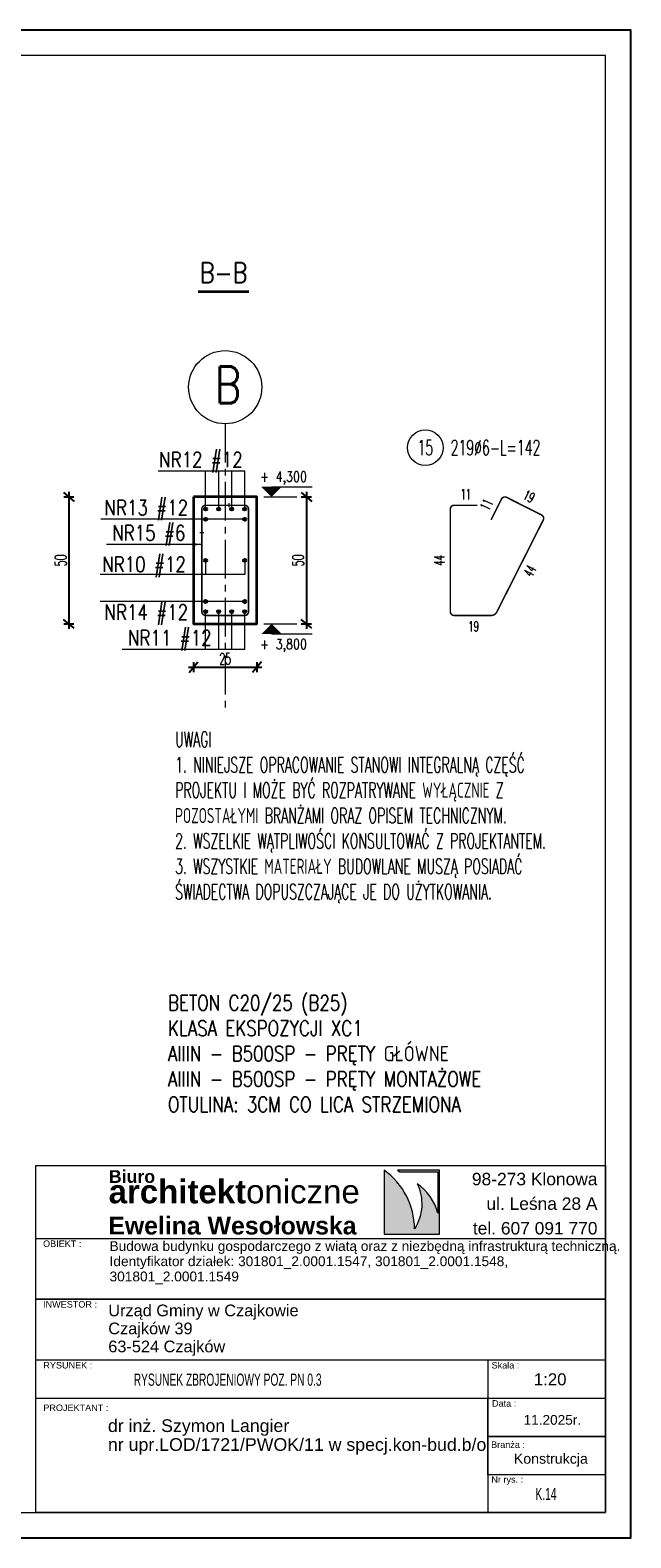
# Model space of a CAD drawing. Header units: centimetres. Extents: x 125945 to 146944, y 20629 to 31773.
# Tile 25 of 80: x 136092 to 136329, y 20629 to 21223. Entities that reach past the tile are written whole.
import ezdxf
from ezdxf.enums import TextEntityAlignment as Align

# ---------------------------------------------------------------- set-up
doc = ezdxf.new("R2010")
doc.units = ezdxf.units.CM
doc.linetypes.add('CENTER2', pattern=[28.575, 19.05, -3.175, 3.175, -3.175])
for name, color, linetype, lineweight in [('7TYTUŁY_Nr_pióra__10_Nr_pióra__134', 255, 'Continuous', 0), ('7TYTUŁY_Nr_pióra__181_Nr_pióra__7', 7, 'Continuous', 13), ('7TYTUŁY_Nr_pióra__201_Nr_pióra__7', 7, 'Continuous', 13), ('e-cad_cienkie', 88, 'Continuous', 15), ('e-cad_opisy', 7, 'Continuous', 15), ('e-cad_osie', 172, 'CENTER2', 9), ('e-cad_wymiary', 66, 'Continuous', 15), ('K-ŻELBET', 204, 'Continuous', 35), ('Opisy - Tekst_Nr_pióra__1_Nr_pióra__1', 7, 'Continuous', 13), ('Opisy - Tekst_Nr_pióra__1_Nr_pióra__7', 7, 'Continuous', 13), ('przerywana_Nr_pióra__1_Nr_pióra__7', 7, 'Continuous', 13), ('Rysunek 2D - Ogólne_Nr_pióra__1_Nr_pióra__7', 7, 'Continuous', 13)]:
    doc.layers.add(name, color=color, linetype=linetype, lineweight=lineweight)
for name, color, linetype in [('BS_txc', 1, 'Continuous'), ('BZ_prs', 2, 'Continuous'), ('e-cad_prety_przekroj', 4, 'Continuous'), ('e-cad_strzemiona', 3, 'Continuous')]:
    doc.layers.add(name, color=color, linetype=linetype)
doc.styles.add('Arial', font='arial.ttf')
doc.styles.add('e-cad_1', font='simplex.shx', dxfattribs={"width": 0.6})
doc.styles.add('e-cad_2', font='simplex.shx', dxfattribs={"width": 0.8})
doc.styles.add('simpl', font='simplex.shx', dxfattribs={"width": 0.6})
doc.styles.add('STYL_AUTOMATYCZNY_1', font='arial.ttf')
doc.styles.add('STYL_AUTOMATYCZNY_2', font='arial.ttf')
doc.styles.add('STYL_AUTOMATYCZNY_5', font='txt')
doc.dimstyles.new('1_10', dxfattribs={"dimtxt": 2.75, "dimasz": 2, "dimexe": 1.25, "dimexo": 0, "dimgap": 0.8, "dimtad": 1, "dimdec": 1, "dimrnd": 0.5, "dimdsep": 46, "dimtxsty": 'e-cad_1', "dimblk": 'OBLIQUE', "dimcen": 0, "dimdle": 1, "dimclrd": 256, "dimclre": 256, "dimclrt": 256, "dimadec": 0, "dimazin": 0, "dimtfac": 1, "dimtdec": 1, "dimtix": 1, "dimtmove": 2, "dimatfit": 3, "dimfxl": 1.25, "dimfxlon": 1, "dimtfill": 1, "dimtfillclr": 256, "dimlwd": 9, "dimarcsym": 0})
doc.dimstyles.new('1_20', dxfattribs={"dimscale": 2, "dimtxt": 2.25, "dimasz": 1.75, "dimexe": 1, "dimexo": 0, "dimgap": 0.5, "dimtad": 1, "dimdec": 1, "dimrnd": 0.5, "dimdsep": 46, "dimtxsty": 'simpl', "dimblk": 'OBLIQUE', "dimcen": 0, "dimdle": 1, "dimclrd": 256, "dimclre": 256, "dimclrt": 256, "dimadec": 0, "dimazin": 0, "dimtfac": 1, "dimtdec": 1, "dimtix": 1, "dimtmove": 2, "dimatfit": 3, "dimldrblk": 'OBLIQUE', "dimfxl": 1, "dimfxlon": 1, "dimarcsym": 0})

# ---------------------------------------------------------------- blocks, each defined once
blk = doc.blocks.new('_Oblique')
at = {"color": 0, "linetype": 'ByBlock', "lineweight": -2}
blk.add_line((0.5, 0.6), (-0.5, -0.6), dxfattribs=at)
blk = doc.blocks.new('*D4129')
at = {"layer": 'Defpoints', "color": 0}
for p in [(136087.73, 21039.05), (136087.73, 20989.05), (136107.2, 20989.05)]:
    blk.add_point(p, dxfattribs=at)
at = {"layer": 'e-cad_wymiary', "lineweight": -2, "ltscale": 0.8}
for p, q in [((136107.2, 21041.05), (136107.2, 20987.05)), ((136105.2, 21039.05), (136109.2, 21039.05)), ((136105.2, 20989.05), (136109.2, 20989.05))]:
    blk.add_line(p, q, dxfattribs=at)
at = {"layer": 'e-cad_wymiary', "lineweight": -2, "xscale": 3.5, "yscale": 3.5, "zscale": 3.5}
for p, rotation in [((136107.2, 21039.05), 90), ((136107.2, 20989.05), 270)]:
    blk.add_blockref('_Oblique', p, dxfattribs=dict(at, rotation=rotation))
at = {"layer": 'e-cad_wymiary', "ltscale": 0.8, "insert": (136103.95, 21014.05), "char_height": 4.5, "attachment_point": 5, "rotation": 90, "style": 'simpl'}
blk.add_mtext('50', dxfattribs=at)
blk = doc.blocks.new('*D4167')
at = {"layer": 'Defpoints', "color": 0}
for p in [(136181.28, 21039.05), (136181.28, 20989.05), (136200.76, 20989.05)]:
    blk.add_point(p, dxfattribs=at)
at = {"layer": 'e-cad_wymiary', "lineweight": -2, "ltscale": 0.8}
for p, q in [((136200.76, 21041.05), (136200.76, 20987.05)), ((136198.76, 21039.05), (136202.76, 21039.05)), ((136198.76, 20989.05), (136202.76, 20989.05))]:
    blk.add_line(p, q, dxfattribs=at)
at = {"layer": 'e-cad_wymiary', "lineweight": -2, "xscale": 3.5, "yscale": 3.5, "zscale": 3.5}
for p, rotation in [((136200.76, 21039.05), 90), ((136200.76, 20989.05), 270)]:
    blk.add_blockref('_Oblique', p, dxfattribs=dict(at, rotation=rotation))
at = {"layer": 'e-cad_wymiary', "ltscale": 0.8, "insert": (136197.51, 21014.05), "char_height": 4.5, "attachment_point": 5, "rotation": 90, "style": 'simpl'}
blk.add_mtext('50', dxfattribs=at)
blk = doc.blocks.new('*D4168')
at = {"layer": 'Defpoints', "color": 0}
for p in [(136156.28, 20989.05), (136181.28, 20989.05), (136181.28, 20971.99)]:
    blk.add_point(p, dxfattribs=at)
at = {"layer": 'e-cad_wymiary', "lineweight": -2, "ltscale": 0.8}
for p, q in [((136154.28, 20971.99), (136183.28, 20971.99)), ((136156.28, 20973.99), (136156.28, 20969.99)), ((136181.28, 20973.99), (136181.28, 20969.99))]:
    blk.add_line(p, q, dxfattribs=at)
at = {"layer": 'e-cad_wymiary', "lineweight": -2, "xscale": 3.5, "yscale": 3.5, "zscale": 3.5, "rotation": 180}
blk.add_blockref('_Oblique', (136156.28, 20971.99), dxfattribs=at)
at = {"layer": 'e-cad_wymiary', "lineweight": -2, "xscale": 3.5, "yscale": 3.5, "zscale": 3.5}
blk.add_blockref('_Oblique', (136181.28, 20971.99), dxfattribs=at)
at = {"layer": 'e-cad_wymiary', "ltscale": 0.8, "insert": (136168.78, 20975.24), "char_height": 4.5, "attachment_point": 5, "style": 'simpl'}
blk.add_mtext('25', dxfattribs=at)
blk = doc.blocks.new('e-cad_przekroj_nazwa_1')
at = {"const_width": 0.5}
blk.add_lwpolyline([(5, 0), (-5, 0)], dxfattribs=at)
at = {"style": 'e-cad_1', "width": 0.8}
blk.add_attdef('SYMBOL', text='', height=4, dxfattribs=at).set_placement((0, 1.75), align=Align.CENTER)
blk = doc.blocks.new('e-cad_kota_2')
blk.add_line((0, 2), (8, 2))
blk.add_lwpolyline([(0, 0, 0, 4, 0), (0, 2, 4, 4, 0)], format="xyseb")
at = {"style": 'e-cad_1', "width": 0.8}
blk.add_attdef('ZNAK', text='', height=2, dxfattribs=at).set_placement((-0.5, 3), align=Align.RIGHT)
blk.add_attdef('RZEDNA', (0.8, 3), '', height=2, dxfattribs=at)
blk = doc.blocks.new('e-cad_kota_2_1')
blk.add_line((0, -2), (8, -2))
blk.add_lwpolyline([(0, 0, 0, 4, 0), (0, -2, 4, 4, 0)], format="xyseb")
at = {"style": 'e-cad_1', "width": 0.8}
blk.add_attdef('ZNAK', text='', height=2, dxfattribs=at).set_placement((-0.5, -5), align=Align.RIGHT)
blk.add_attdef('RZEDNA', (0.8, -5), '', height=2, dxfattribs=at)
blk = doc.blocks.new('e-cad_ZelbetOpis_7')
blk.add_circle((5, 5), 3.5)
at = {"layer": 'e-cad_opisy', "style": 'e-cad_1', "width": 0.6}
blk.add_attdef('NR', text='', height=3, dxfattribs=at).set_placement((5, 3.5), align=Align.CENTER)
for tag, p in [('OPIS_1', (10, 3.5)), ('UWAGI', (10, -6))]:
    blk.add_attdef(tag, p, '', height=3, dxfattribs=at)
at = {"layer": 'e-cad_opisy', "style": 'e-cad_1', "width": 0.6, "flags": 1}
for tag, p in [('SREDNICA', (25, 8)), ('SZT', (25, 7)), ('GATUNEK_STALI', (25, 6.5)), ('DLUGOSC', (25, 7.5)), ('KLASA_STALI', (25, 6)), ('A', (30, 6.5)), ('KOD', (30, 8)), ('HAK_1', (30, 7.5)), ('HAK_2', (30, 7)), ('B', (30, 6)), ('OPIS_2', (25, 5.5)), ('C', (30, 5.5)), ('D', (30, 5)), ('E', (30, 4.5)), ('F', (30, 4)), ('R', (30, 3.5)), ('HAK_1_DLUGOSC', (30, 3)), ('HAK_2_DLUGOSC', (30, 2.5)), ('KIERUNEK', (30, 2))]:
    blk.add_attdef(tag, p, '', height=0.3, dxfattribs=at)
blk = doc.blocks.new('ccc')
at = {"layer": 'BZ_prs', "style": 'Arial'}
for tag, width, p in [('REWIZJA', 1.5, (-194.8, 113.7)), ('NUMER', 0.8, (-349.1, 114.2))]:
    blk.add_attdef(tag, text='', height=69.6, dxfattribs=dict(at, width=width)).set_placement(p, align=Align.MIDDLE)

msp = doc.modelspace()

# ---------------------------------------------------------------- hatches: boundary and pattern name
at = {"layer": 'e-cad_prety_przekroj', "ltscale": 0.8}
h = msp.add_hatch(color=256, dxfattribs=at)
edge = h.paths.add_edge_path()
edge.add_arc((136161.08, 21034.25), 0.6, 0, 360)
h = msp.add_hatch(color=256, dxfattribs=at)
edge = h.paths.add_edge_path()
edge.add_arc((136166.22, 21034.25), 0.6, 0, 360)
h = msp.add_hatch(color=256, dxfattribs=at)
edge = h.paths.add_edge_path()
edge.add_arc((136171.35, 21034.25), 0.6, 0, 360)
h = msp.add_hatch(color=256, dxfattribs=at)
edge = h.paths.add_edge_path()
edge.add_arc((136176.48, 21034.25), 0.6, 0, 360)
h = msp.add_hatch(color=256, dxfattribs=at)
edge = h.paths.add_edge_path()
edge.add_arc((136161.08, 21030.25), 0.6, 0, 360)
h = msp.add_hatch(color=256, dxfattribs=at)
edge = h.paths.add_edge_path()
edge.add_arc((136176.48, 21030.25), 0.6, 0, 360)
h = msp.add_hatch(color=256, dxfattribs=at)
edge = h.paths.add_edge_path()
edge.add_arc((136161.08, 21014.03), 0.6, 0, 360)
h = msp.add_hatch(color=256, dxfattribs=at)
edge = h.paths.add_edge_path()
edge.add_arc((136176.48, 21014.03), 0.6, -180, 180, ccw=False)
h = msp.add_hatch(color=256, dxfattribs=at)
edge = h.paths.add_edge_path()
edge.add_arc((136161.08, 20997.85), 0.6, 0, 360)
h = msp.add_hatch(color=256, dxfattribs=at)
edge = h.paths.add_edge_path()
edge.add_arc((136176.48, 20997.85), 0.6, 0, 360)
h = msp.add_hatch(color=256, dxfattribs=at)
edge = h.paths.add_edge_path()
edge.add_arc((136161.08, 20993.85), 0.6, 0, 360)
h = msp.add_hatch(color=256, dxfattribs=at)
edge = h.paths.add_edge_path()
edge.add_arc((136166.22, 20993.85), 0.6, 0, 360)
h = msp.add_hatch(color=256, dxfattribs=at)
edge = h.paths.add_edge_path()
edge.add_arc((136171.35, 20993.85), 0.6, 0, 360)
h = msp.add_hatch(color=256, dxfattribs=at)
edge = h.paths.add_edge_path()
edge.add_arc((136176.48, 20993.85), 0.6, 0, 360)
at = {"layer": 'Rysunek 2D - Ogólne_Nr_pióra__1_Nr_pióra__7', "linetype": 'Continuous', "lineweight": 13}
msp.add_hatch(color=7, dxfattribs=at).paths.add_polyline_path([(136243.4, 20750.72, 0.239538), (136231.39, 20773.8), (136231.39, 20748.63), (136253.2, 20748.63), (136253.2, 20773.8), (136236.63, 20773.8), (136237.53, 20773.15), (136252.62, 20773.15), (136252.62, 20756.88, 0.173863), (136244.41, 20768.47, -0.258149)])

# ---------------------------------------------------------------- linework, layer by layer
at = {"layer": '7TYTUŁY_Nr_pióra__10_Nr_pióra__134', "color": 255, "linetype": 'Continuous', "lineweight": 0, "flags": 128}
msp.add_lwpolyline([(136272.23, 20653.94), (136318.6, 20653.94), (136318.6, 20668.83), (136272.23, 20668.83)], close=True, dxfattribs=at)
at = {"layer": '7TYTUŁY_Nr_pióra__181_Nr_pióra__7', "color": 7, "linetype": 'Continuous', "lineweight": 13, "flags": 128}
msp.add_lwpolyline([(136318.6, 20638.94), (136094.14, 20638.94), (136094.14, 20775.59), (136318.6, 20775.59)], close=True, dxfattribs=at)
at = {"layer": '7TYTUŁY_Nr_pióra__201_Nr_pióra__7', "color": 7, "linetype": 'Continuous', "lineweight": 13, "flags": 128}
for points in [[(136318.6, 20722.94), (136094.14, 20722.94), (136094.14, 20746.94), (136318.6, 20746.94)], [(136318.6, 20698.94), (136094.14, 20698.94), (136094.14, 20722.94), (136318.6, 20722.94)], [(136272.23, 20638.94), (136318.6, 20638.94), (136318.6, 20698.94), (136272.23, 20698.94)], [(136318.6, 20638.94), (136094.14, 20638.94), (136094.14, 20683.94), (136318.6, 20683.94)], [(136318.6, 20668.83), (136272.23, 20668.83), (136272.23, 20683.94), (136318.6, 20683.94)], [(136318.6, 20653.72), (136272.23, 20653.72), (136272.23, 20668.83), (136318.6, 20668.83)]]:
    msp.add_lwpolyline(points, close=True, dxfattribs=at)
at = {"layer": 'Defpoints'}
msp.add_lwpolyline([(132588.6, 20628.94), (136328.6, 20628.94), (136328.6, 21222.94), (132588.6, 21222.94)], close=True, dxfattribs=at)
at = {"layer": 'e-cad_cienkie', "ltscale": 0.8}
for p, q in [((136170.28, 21034.95), (136170.28, 21036.55)), ((136184.05, 21039.05), (136197.05, 21039.05)), ((136158.78, 21025.05), (136160.38, 21025.05)), ((136184.05, 20989.05), (136197.05, 20989.05))]:
    msp.add_line(p, q, dxfattribs=at)
at = {"layer": 'e-cad_cienkie'}
msp.add_lwpolyline([(132648.6, 20638.94), (136318.6, 20638.94), (136318.6, 21212.94), (132648.6, 21212.94)], close=True, dxfattribs=at)
at = {"layer": 'e-cad_cienkie', "ltscale": 0.8}
for points in [[(136176.48, 21049.16), (136142.31, 21049.16)], [(136161.08, 21034.25), (136161.08, 21049.16)], [(136166.22, 21034.25), (136166.22, 21049.16)], [(136171.35, 21034.25), (136171.35, 21049.16)], [(136176.48, 21034.25), (136176.48, 21049.16)], [(136176.48, 21030.25), (136119.8, 21030.25)], [(136161.08, 21014.03), (136161.08, 21008.43)], [(136176.48, 21014.07), (136176.48, 21008.46)], [(136176.48, 21008.46), (136119.53, 21008.46)], [(136176.48, 20997.85), (136119.56, 20997.85)], [(136161.08, 20978.94), (136161.08, 20993.85)], [(136166.22, 20978.94), (136166.22, 20993.85)], [(136171.35, 20978.94), (136171.35, 20993.85)], [(136176.48, 20978.94), (136176.48, 20993.85)], [(136176.48, 20978.94), (136128.24, 20978.94)]]:
    msp.add_lwpolyline(points, dxfattribs=at)
at = {"layer": 'e-cad_opisy'}
msp.add_circle((136168.78, 21082.27), 14.4, dxfattribs=at)
at = {"layer": 'e-cad_osie', "ltscale": 0.8}
msp.add_line((136168.78, 21067.87), (136168.78, 20955.36), dxfattribs=at)
at = {"layer": 'e-cad_prety_przekroj', "ltscale": 0.8}
for centre in [(136161.08, 21034.25), (136166.22, 21034.25), (136171.35, 21034.25), (136176.48, 21034.25), (136161.08, 21030.25), (136176.48, 21030.25), (136161.08, 21014.03), (136176.48, 21014.03), (136161.08, 20997.85), (136176.48, 20997.85), (136161.08, 20993.85), (136166.22, 20993.85), (136171.35, 20993.85), (136176.48, 20993.85)]:
    msp.add_circle(centre, 0.6, dxfattribs=at)
at = {"layer": 'e-cad_strzemiona', "ltscale": 0.8}
for points in [[(136170.28, 21035.75, 0.6, 0.6, 0), (136161.08, 21035.75, 0.6, 0.6, 0.414214), (136159.58, 21034.25, 0.6, 0.6, 0), (136159.58, 20993.85, 0.6, 0.6, 0.414214), (136161.08, 20992.35, 0.6, 0.6, 0), (136176.48, 20992.35, 0.6, 0.6, 0.414214), (136177.98, 20993.85, 0.6, 0.6, 0), (136177.98, 21034.25, 0.6, 0.6, 0.414214), (136176.48, 21035.75, 0.6, 0.6, 0), (136161.08, 21035.75, 0.6, 0.6, 0.414214), (136159.58, 21034.25, 0.6, 0.6, 0), (136159.58, 21025.05, 0, 0, 0)], [(136268.17, 21035.75, 0.6, 0.6, 0), (136258.97, 21035.75, 0.6, 0.6, 0.414214), (136257.47, 21034.25, 0.6, 0.6, 0), (136257.47, 20993.85, 0.6, 0.6, 0.414214), (136258.97, 20992.35, 0.6, 0.6, 0), (136273.57, 20992.35, 0.6, 0.6, 0.283024), (136275.8, 20993.72, 0.6, 0.6, 0), (136294.08, 21029.91, 0.6, 0.6, 0.414214), (136293.41, 21031.93, 0.6, 0.6, 0), (136279.67, 21038.87, 0.6, 0.6, 0.414214), (136277.65, 21038.21, 0.6, 0.6, 0), (136273.51, 21030, 0.6, 0, 0)]]:
    msp.add_lwpolyline(points, format="xyseb", dxfattribs=at)
at = {"layer": 'K-ŻELBET', "ltscale": 0.8}
msp.add_lwpolyline([(136156.28, 21039.05), (136156.28, 20989.05), (136181.28, 20989.05), (136181.28, 21039.05)], close=True, dxfattribs=at)
at = {"layer": 'Rysunek 2D - Ogólne_Nr_pióra__1_Nr_pióra__7', "color": 7, "linetype": 'Continuous', "lineweight": 13, "flags": 128}
msp.add_lwpolyline([(136243.4, 20750.72, 0.239538), (136231.39, 20773.8), (136231.39, 20748.63), (136253.2, 20748.63), (136253.2, 20773.8), (136236.63, 20773.8), (136237.53, 20773.15), (136252.62, 20773.15), (136252.62, 20756.88, 0.173863), (136244.41, 20768.47, -0.258149)], format="xyb", close=True, dxfattribs=at)

# ---------------------------------------------------------------- block references
at = {"layer": 'BS_txc'}
ref = msp.add_blockref('ccc', (136318.6, 20638.94), dxfattribs=dict(at, xscale=0.16, yscale=0.16, zscale=0.16))
ref.add_attrib('NUMER', 'K.14', dxfattribs={"layer": 'BZ_prs', "height": 4.8, "style": 'Arial', "width": 0.6}).set_placement((136295.16, 20646.24), align=Align.MIDDLE)
ref.add_attrib('REWIZJA', 'RYSUNEK ZBROJENIOWY POZ. PN 0.3', dxfattribs={"layer": 'BZ_prs', "height": 4.8, "style": 'Arial', "width": 0.6}).set_placement((136169.74, 20691.26), align=Align.MIDDLE)
at = {"layer": 'e-cad_opisy', "ltscale": 0.8, "xscale": 2, "yscale": 2, "zscale": 2}
for name, p, values in [('e-cad_przekroj_nazwa_1', (136168.13, 21119.88), {'SYMBOL': 'B-B'}), ('e-cad_kota_2', (136187.05, 21039.05), {'RZEDNA': '4,300', 'ZNAK': '+'}), ('e-cad_kota_2_1', (136187.05, 20989.05), {'RZEDNA': '3,800', 'ZNAK': '+'})]:
    msp.add_blockref(name, p, dxfattribs=at).add_auto_attribs(values)
at = {"layer": 'e-cad_opisy', "ltscale": 0.8}
ref = msp.add_blockref('e-cad_ZelbetOpis_7', (136237.62, 21048.46), dxfattribs=dict(at, xscale=2, yscale=2, zscale=2))
ref.add_attrib('OPIS_1', '219%%c6-L=142', (136257.62, 21055.46), dxfattribs={"height": 6, "style": 'e-cad_1', "width": 0.6})
ref.add_attrib('NR', '15', dxfattribs={"height": 6, "style": 'e-cad_1', "width": 0.6}).set_placement((136247.62, 21055.46), align=Align.CENTER)

# ---------------------------------------------------------------- texts
at = {"layer": 'e-cad_opisy', "ltscale": 2, "style": 'e-cad_2', "width": 0.8}
msp.add_text('B', height=14.4, dxfattribs=at).set_placement((136164.71, 21075.97))
at = {"layer": 'e-cad_opisy', "ltscale": 1.2, "style": 'e-cad_1', "width": 0.8}
for s, p in [('NR12 #12', (136142.76, 21050.73)), ('NR13 #12', (136121.25, 21031.83)), ('NR15 #6', (136124.29, 21021.87)), ('NR10 #12', (136120.35, 21009.47)), ('NR14 #12', (136121.25, 20990.63)), ('NR11 #12', (136130.5, 20980.54))]:
    msp.add_text(s, height=6, dxfattribs=at).set_placement(p)
at = {"layer": 'e-cad_opisy', "ltscale": 0.8, "style": 'e-cad_1', "width": 0.6}
for s, p in [('11', (136263.57, 21040.05)), ('19', (136266.67, 20988.05))]:
    msp.add_text(s, height=4, dxfattribs=at).set_placement(p, align=Align.MIDDLE_CENTER)
for s, rotation, p in [('19', 333.21118, (136288.48, 21039.24)), ('11', 63.21118, (136271.74, 21036.04)), ('44', 90, (136253.17, 21014.05)), ('44', 63.21118, (136288.81, 21009.94))]:
    msp.add_text(s, height=4, rotation=rotation, dxfattribs=at).set_placement(p, align=Align.MIDDLE_CENTER)
at = {"layer": 'e-cad_opisy', "ltscale": 4, "char_height": 6, "attachment_point": 1}
for s, insert, width, style in [('UWAGI\\P1. NINIEJSZE OPRACOWANIE STANOWI INTEGRALNĄ CZĘŚĆ PROJEKTU I MOŻE BYĆ ROZPATRYWANE WYŁĄCZNIE Z POZOSTAŁYMI BRANŻAMI ORAZ OPISEM TECHNICZNYM. \\P2. WSZELKIE WĄTPLIWOŚCI KONSULTOWAĆ Z PROJEKTANTEM.\\P3. WSZYSTKIE MATERIAŁY BUDOWLANE MUSZĄ POSIADAĆ ŚWIADECTWA DOPUSZCZAJĄCE JE DO UŻYTKOWANIA.', (136149.05, 20946.51), 162.5576, 'e-cad_1'), ('BETON C20/25 (B25)\\PKLASA EKSPOZYCJI XC1\\PAIIIN - B500SP - PRĘTY GŁÓWNE\\PAIIIN - B500SP - PRĘTY MONTAŻOWE\\POTULINA: 3CM CO LICA STRZEMIONA', (136146.24, 20842.71), 176.5504, 'e-cad_2')]:
    msp.add_mtext(s, dxfattribs=dict(at, insert=insert, width=width, style=style))
at = {"layer": 'Opisy - Tekst_Nr_pióra__1_Nr_pióra__1', "color": 7, "linetype": 'Continuous', "lineweight": 13, "insert": (136123.22, 20745.81), "char_height": 3.84, "width": 199.7791, "attachment_point": 1, "line_spacing_factor": 0.931879, "style": 'STYL_AUTOMATYCZNY_1'}
msp.add_mtext('\\A1;\\pxql,t234.347917;{\\fArial|b0|i0|c238|p0;Budowa budynku gospodarczego z wiatą oraz z niezbędną infrastrukturą techniczną.\\P\\H1.004933x;Identyfikator działek: 301801_2.0001.1547, 301801_2.0001.1548, \\P301801_2.0001.1549}', dxfattribs=at)
at = {"layer": 'Opisy - Tekst_Nr_pióra__1_Nr_pióra__7', "color": 7, "linetype": 'Continuous', "lineweight": 13, "attachment_point": 1, "style": 'STYL_AUTOMATYCZNY_2'}
for s, insert, char_height in [('\\A1;{\\pql;\\pt2250.09;\\fArial|b1|i0|c238|p0;\\W1.000000;Biuro }', (136122.94, 20773.8), 5), ('\\A1;{\\pql;\\pt2249.98;\\fArial|b1|i0|c238|p0;\\W1.000000;architekt\\fArial|b0|i0|c238|p0;\\W1.000000;oniczne }', (136122.86, 20770.03), 9.3), ('\\A1;{\\pql;\\pt2250.18;\\fArial|b1|i0|c238|p0;\\W1.000000;Ewelina Wesołowska}', (136122.72, 20755.46), 7)]:
    msp.add_mtext(s, dxfattribs=dict(at, insert=insert, char_height=char_height))
at = {"layer": 'Opisy - Tekst_Nr_pióra__1_Nr_pióra__7', "color": 7, "linetype": 'Continuous', "lineweight": 13, "style": 'STYL_AUTOMATYCZNY_1'}
for s, insert, char_height, attachment_point, line_spacing_factor in [('\\A1;{\\pqr;\\pt2250.64;\\fArial|b0|i0|c238|p0;\\W1.000000;98-273 Klonowa\\P\\pqr;\\pt2250.64;\\fArial|b0|i0|c238|p0;\\W1.000000;ul. Leśna 28 A\\P\\pqr;\\pt2250.64;\\fArial|b0|i0|c238|p0;\\W1.000000;tel. 607 091 770}', (136315.46, 20772.75), 4.9, 3, 1.185962), ('\\A1;{\\pql;\\pt2250.85;\\fArial|b0|i0|c238|p0;\\W1.000000;Urząd Gminy w Czajkowie\\P\\pql;\\pt2250.85;\\fArial|b0|i0|c238|p0;\\W1.000000;Czajków 39\\P\\pql;\\pt2250.85;\\fArial|b0|i0|c238|p0;\\W1.000000;63-524 Czajków}', (136122.72, 20720.84), 4.6, 1, 0.925461), ('{\\C256;dr inż. Szymon Langier}', (136122.59, 20675.64), 5, 1, 0.921422), ('{\\C256;nr upr.LOD/1721/PWOK/11 w specj.kon-bud.b/o}', (136122.59, 20668.21), 5, 1, 0.921422)]:
    msp.add_mtext(s, dxfattribs=dict(at, insert=insert, char_height=char_height, attachment_point=attachment_point, line_spacing_factor=line_spacing_factor))
at = {"layer": 'przerywana_Nr_pióra__1_Nr_pióra__7', "color": 7, "linetype": 'Continuous', "lineweight": 13, "attachment_point": 7, "style": 'STYL_AUTOMATYCZNY_5'}
for s, insert, char_height in [('\\A1;{\\pql;\\fArial Unicode MS|b0|i0|c0|p0;\\W1.000000;OBIEKT :}', (136097.02, 20743.51), 2.56), ('\\A1;{\\pql;\\fArial Unicode MS|b0|i0|c0|p0;\\W1.000000;INWESTOR :}', (136097.02, 20719.63), 2.56), ('\\A1;{\\pql;\\fArial Unicode MS|b0|i0|c0|p0;\\W1.000000;RYSUNEK :}', (136097.13, 20695.63), 2.56), ('\\A1;{\\pql;\\fArial Unicode MS|b0|i0|c0|p0;\\W1.000000;Skala :}', (136273.73, 20695.63), 2.56), ('\\A1;\\pxql;{\\fArial Unicode MS|b0|i0|c0|p0;1:20}', (136290.38, 20688.96), 4.736), ('\\A1;{\\pql;\\fArial Unicode MS|b0|i0|c0|p0;\\W1.000000;Data :}', (136273.91, 20680.6), 2.56), ('\\A1;{\\fArial Unicode MS|b0|i0|c0|p0;PROJEKTANT :}', (136097.12, 20678.87), 2.56), ('\\A1;{\\pql;\\fArial Unicode MS|b0|i0|c0|p0;\\W1.000000;1\\fArial Unicode MS|b0|i0|c0|p0;\\W1.000000;1\\fArial Unicode MS|b0|i0|c0|p0;\\W1.000000;.2025r.}', (136286.34, 20673.45), 3.84), ('\\A1;{\\pql;\\fArial Unicode MS|b0|i0|c0|p0;\\W1.000000;Branża :}', (136273.54, 20664.34), 2.56), ('\\A1;\\pxql;{\\fArial Unicode MS|b0|i0|c0|p0;Konstrukcja}', (136282.49, 20656.94), 4), ('\\A1;{\\pql;\\fArial Unicode MS|b0|i0|c0|p0;\\W1.000000;Nr rys. :}', (136273.65, 20649.88), 2.56)]:
    msp.add_mtext(s, dxfattribs=dict(at, insert=insert, char_height=char_height))

# ---------------------------------------------------------------- dimensions: what is measured, and where the dimension line sits
at = {"layer": 'e-cad_wymiary', "ltscale": 0.8}
for base, p1, p2, picture, middle in [((136107.2, 20989.05), (136087.73, 21039.05), (136087.73, 20989.05), '*D4129', (136103.95, 21014.05)), ((136200.76, 20989.05), (136181.28, 21039.05), (136181.28, 20989.05), '*D4167', (136197.51, 21014.05))]:
    dim = msp.add_linear_dim(base=base, p1=p1, p2=p2, angle=90, dimstyle='1_20', dxfattribs=at)
    dim.commit()
    dim.dimension.update_dxf_attribs({"geometry": picture, "text_midpoint": middle})
dim = msp.add_linear_dim(base=(136181.28, 20971.99), p1=(136156.28, 20989.05), p2=(136181.28, 20989.05), dimstyle='1_20', override={"dimtxsty": 'simpl', "dimldrblk": 'Oblique'}, dxfattribs=at)
dim.commit()
dim.dimension.update_dxf_attribs({"geometry": '*D4168', "text_midpoint": (136168.78, 20975.24)})

# ---------------------------------------------------------------- leaders
at = {"layer": 'e-cad_cienkie', "ltscale": 0.8}
msp.add_leader([(136159.54, 21020.35), (136121.99, 21020.35)], dimstyle='1_10', override={"dimasz": 3}, dxfattribs=at)

doc.saveas('drawing.dxf')
